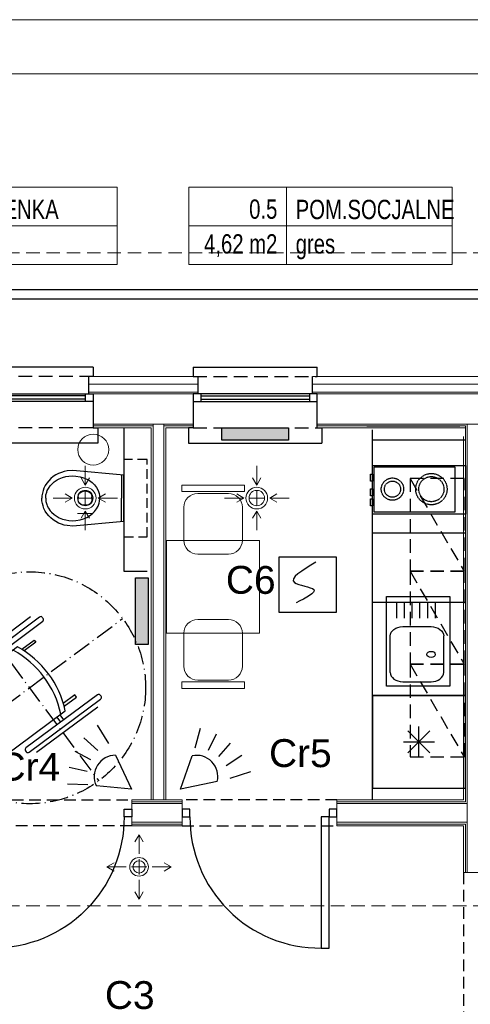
# Model space of a CAD drawing. Header units: inches. Extents: x 65192 to 78842, y -37594 to -36109.
# Tile 55 of 63: x 69094 to 69385, y -36745 to -36109. Entities that reach past the tile are written whole.
import ezdxf

# ---------------------------------------------------------------- set-up
doc = ezdxf.new("R2010")
doc.units = ezdxf.units.IN
doc.header["$MEASUREMENT"] = 0
for name, pattern in [('ACAD_ISO10W100', [18.5, 12, -3, 0.5, -3]), ('DASHED2', [0.375, 0.25, -0.125]), ('HIDDEN', [0.375, 0.25, -0.125])]:
    doc.linetypes.add(name, pattern=pattern)
for name, color, linetype in [('## 04 grzejniki opis', 3, 'Continuous'), ('p--drzwi', 7, 'Continuous'), ('p--obrzeże bet.', 252, 'Continuous'), ('p--okna', 7, 'Continuous'), ('p--podciąg', 7, 'Continuous'), ('podklad', 251, 'Continuous')]:
    doc.layers.add(name, color=color, linetype=linetype)
for name, color, linetype, lineweight in [('--proj.wentylacja', 251, 'Continuous', 0), ('A--tabelka rysunku', 7, 'Continuous', 0), ('DK SSWIN', 220, 'Continuous', 30), ('ie', 1, 'Continuous', 30), ('p--dach', 7, 'Continuous', 30), ('p--kuchnia', 251, 'Continuous', 25), ('p--ocieplenie-w.zew', 7, 'Continuous', 0), ('p--opisy pomieszczeń', 7, 'Continuous', 0), ('p--płyta GK', 7, 'Continuous', 0), ('p--wyposażenie', 251, 'Continuous', 0), ('p--łazienka NP', 251, 'Continuous', 25), ('p--ściana GK', 7, 'Continuous', 0), ('p--ściana szkielet', 7, 'Continuous', 0)]:
    doc.layers.add(name, color=color, linetype=linetype, lineweight=lineweight)
doc.styles.add('1-50', font='arial.ttf', dxfattribs={"width": 0.75, "height": 12.5})
doc.styles.add('GENERATED_STYLE_2', font='arial.ttf')
doc.linetypes.add('BATTING', pattern='A,0.0001,-0.1,[134,ltypeshp.shx,S=0.1,R=0,X=-0.1,Y=0],-0.2,[134,ltypeshp.shx,S=0.1,R=180,X=0.1,Y=0],-0.1', length=0.4001)

# ---------------------------------------------------------------- blocks, each defined once
blk = doc.blocks.new('FRIDGE_65_86')
at = {"color": 0, "linetype": 'Continuous'}
for p, q in [((0.6, 0.6), (0, 0.6)), ((0, 0.6), (0, 0)), ((0.6, 0), (0.6, 0.6)), ((0.3, 0.2), (0.3, 0.4)), ((0.229289, 0.229289), (0.370711, 0.370711)), ((0.229289, 0.370711), (0.370711, 0.229289)), ((0.2, 0.3), (0.4, 0.3)), ((0, 0), (0.6, 0))]:
    blk.add_line(p, q, dxfattribs=at)
blk = doc.blocks.new('znak-niepeł.')
at = {"linetype": 'ACAD_ISO10W100'}
for p, q in [((-44.78, 60.17), (44.78, -60.17)), ((-60.11, -44.74), (60.22, 44.82))]:
    blk.add_line(p, q, dxfattribs=at)
for p, q in [((6.52, 45.77), (-39.7, 11.37)), ((0.79, 45.85), (-38.86, 16.34)), ((8.84, 44.81), (8.33, 45.5)), ((-37.65, 8.61), (8.58, 43.01)), ((-7.61, 26.43), (-49, -4.38)), ((-13.28, 26.74), (-11.11, 23.83)), ((-4.98, 24.9), (3.02, 30.85)), ((4.08, 29.42), (-3.37, 23.87)), ((3.02, 30.85), (4.08, 29.42)), ((-15.26, 25.27), (-13.09, 22.35)), ((-39.96, 9.56), (-39.45, 8.87)), ((-49.51, 2.46), (-61.55, -6.5)), ((-60.06, -8.5), (-48.02, 0.46)), ((-47.85, 1.66), (-48.31, 2.28)), ((43.94, -4.5), (-2.29, -38.9)), ((29.35, -4.53), (21.9, -10.08)), ((22.42, -11.92), (30.42, -5.96)), ((30.42, -5.96), (29.35, -4.53)), ((46.26, -5.46), (45.74, -4.77)), ((-62.91, -17.73), (-50.66, -8.62)), ((-61.88, -19.11), (-49.64, -10)), ((-61.72, -7.7), (-61.26, -8.32)), ((-49.89, -10.39), (-24.28, -44.8)), ((-0.23, -41.66), (45.99, -7.26)), ((44.14, -12.41), (4.49, -41.92)), ((-73.54, -25.65), (-62.91, -17.73)), ((-62.91, -17.73), (-51.63, -32.88)), ((-18.26, -45.68), (23.13, -14.88)), ((17.65, -18.95), (20.1, -22.24)), ((19.63, -17.48), (22.08, -20.77)), ((-62.26, -40.8), (-73.54, -25.65)), ((-51.63, -32.88), (-62.26, -40.8)), ((-46.32, -40.01), (-56.96, -47.93)), ((-35.05, -55.17), (-46.32, -40.01)), ((-2.55, -40.71), (-2.04, -41.4)), ((-56.96, -47.93), (-45.68, -63.08)), ((-36.07, -53.79), (-23.83, -44.68)), ((-35.05, -55.17), (-22.8, -46.05)), ((-25.39, -55.09), (-13.35, -46.13)), ((-11.86, -48.13), (-23.9, -57.09)), ((-12.15, -46.31), (-11.68, -46.93)), ((-45.68, -63.08), (-35.05, -55.17)), ((-25.1, -56.91), (-25.56, -56.29))]:
    blk.add_line(p, q)
blk.add_circle((0.05, 0.04), 75, dxfattribs=at)
for centre, radius, start, end in [((7.29, 44.73), 1.29, 36.65703, 126.65703), ((7.81, 44.04), 1.29, 306.65703, 36.65703), ((-37.44, -27.86), 61.95, 12.09956, 61.21451), ((-40.29, -29.99), 61.95, 12.09956, 61.21451), ((-38.93, 10.33), 1.29, 126.65703, 216.65703), ((-38.42, 9.64), 1.29, 216.65703, 306.65703), ((-49, 1.77), 0.86, 36.65703, 126.65703), ((-48.54, 1.15), 0.86, 306.65703, 36.65703), ((-46.44, -7.83), 4.3, 126.65703, 216.65703), ((44.71, -5.54), 1.29, 36.65703, 126.65703), ((45.22, -6.23), 1.29, 306.65703, 36.65703), ((-61.03, -7.19), 0.86, 126.65703, 216.65703), ((-60.57, -7.81), 0.86, 216.65703, 306.65703), ((-1.52, -39.94), 1.29, 126.65703, 216.65703), ((-1, -40.63), 1.29, 216.65703, 306.65703), ((-20.83, -42.23), 4.3, 216.65703, 306.65703), ((-12.84, -46.82), 0.86, 36.65703, 126.65703), ((-12.37, -47.44), 0.86, 306.65703, 36.65703), ((-24.87, -55.78), 0.86, 126.65703, 216.65703), ((-24.41, -56.4), 0.86, 216.65703, 306.65703)]:
    blk.add_arc(centre, radius, start, end)
blk = doc.blocks.new('sedes')
for p, q in [((0, 0.1491), (0.33, 0.18)), ((0, -0.1495), (0, 0.1495)), ((0.015, 0.1462), (0.015, 0)), ((0.2598, 0.1328), (0.2384, 0.1236)), ((0.2815, 0.1393), (0.2598, 0.1328)), ((0.3097, 0.144), (0.2815, 0.1393)), ((0.332, 0.145), (0.3097, 0.144)), ((0.33, 0.18), (0.3664, 0.177)), ((0.3544, 0.1436), (0.332, 0.145)), ((0.3755, 0.14), (0.3544, 0.1436)), ((0.3664, 0.177), (0.385, 0.1731)), ((0.3961, 0.1343), (0.3755, 0.14)), ((0.385, 0.1731), (0.4036, 0.1674)), ((0.4178, 0.1254), (0.3961, 0.1343)), ((0.4036, 0.1674), (0.4218, 0.1599)), ((0.4218, 0.1599), (0.4394, 0.1507)), ((0.4394, 0.1507), (0.456, 0.1397)), ((0.456, 0.1397), (0.4714, 0.1273)), ((0.1759, 0.0688), (0.1659, 0.0504)), ((0.189, 0.086), (0.1759, 0.0688)), ((0.205, 0.1016), (0.189, 0.086)), ((0.2219, 0.1141), (0.205, 0.1016)), ((0.2384, 0.1236), (0.2219, 0.1141)), ((0.4309, 0.1185), (0.4178, 0.1254)), ((0.4501, 0.1055), (0.4309, 0.1185)), ((0.4682, 0.089), (0.4501, 0.1055)), ((0.4756, 0.0805), (0.4682, 0.089)), ((0.4714, 0.1273), (0.4853, 0.1135)), ((0.4871, 0.0639), (0.4756, 0.0805)), ((0.4853, 0.1135), (0.4974, 0.0985)), ((0.4944, 0.0496), (0.4871, 0.0639)), ((0.4974, 0.0985), (0.5076, 0.0827)), ((0.5076, 0.0827), (0.5159, 0.0663)), ((0.5159, 0.0663), (0.5223, 0.0495)), ((0.1564, 0.0184), (0.155, 0)), ((0.1593, 0.0318), (0.1564, 0.0184)), ((0.1659, 0.0504), (0.1593, 0.0318)), ((0.2058, 0), (0.2058, 0.01)), ((0.2408, 0.045), (0.2604, 0.045)), ((0.2954, 0.01), (0.2954, 0)), ((0.4981, 0.0404), (0.4944, 0.0496)), ((0.503, 0.0217), (0.4981, 0.0404)), ((0.5049, 0.0034), (0.503, 0.0217)), ((0.505, 0), (0.5049, 0.0034)), ((0.5223, 0.0495), (0.5266, 0.0328)), ((0.5266, 0.0328), (0.5292, 0.0162)), ((0.5292, 0.0162), (0.53, 0)), ((0.015, -0.1462), (0.015, 0)), ((0.1564, -0.0184), (0.155, 0)), ((0.1593, -0.0318), (0.1564, -0.0184)), ((0.1659, -0.0504), (0.1593, -0.0318)), ((0.1759, -0.0688), (0.1659, -0.0504)), ((0.2058, 0), (0.2058, -0.01)), ((0.2408, -0.045), (0.2604, -0.045)), ((0.2954, -0.01), (0.2954, 0)), ((0.4944, -0.0496), (0.4871, -0.0639)), ((0.4981, -0.0404), (0.4944, -0.0496)), ((0.503, -0.0217), (0.4981, -0.0404)), ((0.5049, -0.0034), (0.503, -0.0217)), ((0.505, 0), (0.5049, -0.0034)), ((0.5159, -0.0663), (0.5223, -0.0495)), ((0.5223, -0.0495), (0.5266, -0.0328)), ((0.5266, -0.0328), (0.5292, -0.0162)), ((0.5292, -0.0162), (0.53, 0)), ((0.189, -0.086), (0.1759, -0.0688)), ((0.205, -0.1016), (0.189, -0.086)), ((0.2219, -0.1141), (0.205, -0.1016)), ((0.2384, -0.1236), (0.2219, -0.1141)), ((0.2598, -0.1328), (0.2384, -0.1236)), ((0.4178, -0.1254), (0.3961, -0.1343)), ((0.4309, -0.1185), (0.4178, -0.1254)), ((0.4501, -0.1055), (0.4309, -0.1185)), ((0.4682, -0.089), (0.4501, -0.1055)), ((0.456, -0.1397), (0.4714, -0.1273)), ((0.4756, -0.0805), (0.4682, -0.089)), ((0.4714, -0.1273), (0.4853, -0.1135)), ((0.4871, -0.0639), (0.4756, -0.0805)), ((0.4853, -0.1135), (0.4974, -0.0985)), ((0.4974, -0.0985), (0.5076, -0.0827)), ((0.5076, -0.0827), (0.5159, -0.0663)), ((0, -0.1491), (0.33, -0.18)), ((0.2815, -0.1393), (0.2598, -0.1328)), ((0.3097, -0.144), (0.2815, -0.1393)), ((0.332, -0.145), (0.3097, -0.144)), ((0.33, -0.18), (0.3664, -0.177)), ((0.3544, -0.1436), (0.332, -0.145)), ((0.3755, -0.14), (0.3544, -0.1436)), ((0.3664, -0.177), (0.385, -0.1731)), ((0.3961, -0.1343), (0.3755, -0.14)), ((0.385, -0.1731), (0.4036, -0.1674)), ((0.4036, -0.1674), (0.4218, -0.1599)), ((0.4218, -0.1599), (0.4394, -0.1507)), ((0.4394, -0.1507), (0.456, -0.1397))]:
    blk.add_line(p, q)
for centre, start, end in [((0.2408, 0.01), 90, 180), ((0.2604, 0.01), 0, 90), ((0.2408, -0.01), 180, 270), ((0.2604, -0.01), 270, 0)]:
    blk.add_arc(centre, 0.035, start, end)
blk = doc.blocks.new('f021')
blk.add_lwpolyline([(-31.75, 70), (31.75, 70), (31.75, 63.39), (-31.75, 63.39)], close=True)
blk.add_lwpolyline([(-29.65, 14.01), (-29.65, 47.55, -0.414214), (-15.64, 61.57), (15.64, 61.57, -0.414214), (29.65, 47.55), (29.65, 14.01, -0.414214), (15.64, 0), (-15.64, 0, -0.414214)], format="xyb", close=True)
blk = doc.blocks.new('drzwi-90-100')
for p, q in [((10.1, 87.38), (5.05, 87.38)), ((5.05, 87.38), (5.05, 2.53)), ((10.1, 2.53), (10.1, 87.38)), ((5.05, 2.53), (0, 2.53)), ((0, 2.53), (0, -2.53)), ((5.05, -2.53), (5.05, 2.53)), ((5.05, 2.53), (10.1, 2.53)), ((100, 2.53), (94.95, 2.53)), ((94.95, 2.53), (94.95, -2.53)), ((100, -2.53), (100, 2.53)), ((0, -2.53), (5.05, -2.53)), ((94.95, -2.53), (100, -2.53))]:
    blk.add_line(p, q)
blk.add_arc((10.8, 3.23), 84.15, 359.52334, 90.47666)
blk = doc.blocks.new('okno-80-33.15')
at = {"linetype": 'Continuous', "ltscale": 35}
for p, q in [((-3, 10), (83, 10)), ((0, -39.15), (80, -39.15))]:
    blk.add_line(p, q, dxfattribs=at)
for p, q in [((-3, 0), (-3, 10)), ((83, 0), (83, 10)), ((0, 0), (-3, 0)), ((0, -21.95), (0, 0)), ((80, 0), (80, -21.95)), ((80, 0), (83, 0)), ((0, -21.95), (0, -16.95)), ((0, -16.95), (5, -16.95)), ((5, -16.95), (75, -16.95)), ((5, -16.95), (5, -21.95)), ((5, -18.45), (75, -18.45)), ((75, -21.95), (75, -16.95)), ((75, -16.95), (80, -16.95)), ((80, -16.95), (80, -21.95)), ((5, -21.95), (0, -21.95)), ((3, -33.15), (3, -21.95)), ((5, -20.61), (75, -20.61)), ((75, -21.95), (5, -21.95)), ((80, -21.95), (75, -21.95)), ((77, -21.95), (77, -33.15)), ((0, -39.15), (0, -33.15)), ((80, -33.15), (80, -39.15))]:
    blk.add_line(p, q)
at = {"linetype": 'HIDDEN', "ltscale": 35}
for p, q in [((0, 0), (80, 0)), ((0, -33.15), (80, -33.15))]:
    blk.add_line(p, q, dxfattribs=at)
blk = doc.blocks.new('czujnik PIR')
at = {"layer": 'DK SSWIN'}
for p, q in [((68104.39, -36439.81), (68107.96, -36427.16)), ((68112.96, -36441.35), (68118.11, -36430.79)), ((68119.68, -36445.44), (68127.31, -36436.85)), ((68094.99, -36466.42), (68102.45, -36444.9)), ((68124.42, -36451.29), (68134.54, -36444.61)), ((68127.12, -36459.3), (68140.3, -36455.07)), ((68118.7, -36461.63), (68094.99, -36466.42))]:
    blk.add_line(p, q, dxfattribs=at)
blk.add_arc((68105.26, -36458.43), 13.82, 346.5892, 101.73874, dxfattribs=at)
blk = doc.blocks.new('kuchenka_16')
for points in [[(0, 0), (31.55, 0), (31.55, -60), (0, -60)], [(1, -6.74), (30.35, -6.74), (30.35, -59), (1, -59)], [(5.7, -60), (10.19, -60), (10.19, -61.31), (5.7, -61.31)], [(15.11, -60), (19.61, -60), (19.61, -61.31), (15.11, -61.31)], [(21.75, -60), (26.24, -60), (26.24, -61.31), (21.75, -61.31)]]:
    blk.add_lwpolyline(points, close=True)
at = {"linetype": 'DASHED2'}
for centre, radius in [((15.38, -21.95), 10.13), ((15.38, -21.95), 8.13), ((15.38, -47.09), 7.23), ((15.38, -47.09), 5.23)]:
    blk.add_circle(centre, radius, dxfattribs=at)
blk = doc.blocks.new('zlew-58x41')
at = {"color": 0, "linetype": 'Continuous'}
for p, q in [((49.13, -4), (25.53, -4)), ((19.53, -30.36), (19.53, -12.16)), ((55.13, -30.36), (55.13, -12.16)), ((49.13, -38.52), (25.53, -38.52))]:
    blk.add_line(p, q, dxfattribs=at)
at = {"ltscale": 8}
for p, q in [((13.98, -9.33), (3.98, -9.33)), ((13.98, -14.33), (3.98, -14.33)), ((13.98, -19.33), (3.98, -19.33)), ((13.98, -24.33), (3.98, -24.33)), ((13.98, -29.33), (3.98, -29.33)), ((13.98, -34.33), (3.98, -34.33))]:
    blk.add_line(p, q, dxfattribs=at)
blk.add_lwpolyline([(58, -41), (0, -41), (0, 0), (58, 0)], close=True, dxfattribs=at)
at = {"color": 0, "linetype": 'Continuous', "extrusion": (0, 0, -1)}
for centre, start_param, end_param in [((25.53, -12.16), 1.570796, 3.141593), ((25.53, -30.36), 0, 1.570796)]:
    blk.add_ellipse(centre, major_axis=(0, -8.16), ratio=0.735294, start_param=start_param, end_param=end_param, dxfattribs=at)
at = {"color": 0, "linetype": 'Continuous'}
for centre, start_param, end_param in [((49.13, -12.16), 1.570796, 3.141593), ((49.13, -30.36), 0, 1.570796)]:
    blk.add_ellipse(centre, major_axis=(0, -8.16), ratio=0.735294, start_param=start_param, end_param=end_param, dxfattribs=at)
blk.add_ellipse((37.51, -12.16), major_axis=(0, -2.72), ratio=0.735294, dxfattribs=at)
blk = doc.blocks.new('went-rzut parter-inst')
for p, q in [((-604.27, -37.04), (-604.27, -24.61)), ((-493.48, -37.04), (-493.48, -24.61)), ((-604.27, -37.01), (-606.96, -32.43)), ((-604.27, -37.01), (-601.59, -32.43)), ((-493.48, -37.01), (-496.16, -32.43)), ((-493.48, -37.01), (-490.79, -32.43)), ((-612.67, -45.41), (-617.26, -42.72)), ((-604.27, -40.41), (-604.27, -50.41)), ((-595.87, -45.41), (-591.28, -42.72)), ((-501.88, -45.41), (-506.46, -42.72)), ((-493.48, -40.41), (-493.48, -50.41)), ((-485.07, -45.41), (-480.49, -42.72)), ((-612.65, -45.41), (-625.07, -45.41)), ((-612.67, -45.41), (-617.26, -48.1)), ((-609.27, -45.41), (-599.27, -45.41)), ((-609.27, -45.41), (-599.27, -45.41)), ((-595.89, -45.41), (-583.47, -45.41)), ((-595.87, -45.41), (-591.28, -48.1)), ((-501.85, -45.41), (-514.28, -45.41)), ((-501.88, -45.41), (-506.46, -48.1)), ((-498.48, -45.41), (-488.48, -45.41)), ((-498.48, -45.41), (-488.48, -45.41)), ((-498.48, -45.41), (-488.48, -45.41)), ((-485.1, -45.41), (-472.67, -45.41)), ((-485.07, -45.41), (-480.49, -48.1)), ((-609.27, -55.41), (-599.27, -55.41)), ((-604.27, -53.82), (-606.96, -58.4)), ((-604.27, -53.79), (-604.27, -66.22)), ((-604.27, -53.82), (-601.59, -58.4)), ((-493.48, -53.82), (-496.16, -58.4)), ((-493.48, -53.79), (-493.48, -66.22)), ((-493.48, -53.82), (-490.79, -58.4)), ((-569.51, -263.03), (-572.2, -267.62)), ((-569.51, -275.45), (-569.51, -263.03)), ((-569.51, -263.03), (-566.82, -267.62)), ((-569.51, -288.83), (-569.51, -278.83)), ((-569.51, -278.83), (-569.51, -288.83)), ((-577.89, -283.83), (-590.31, -283.83)), ((-590.29, -283.83), (-585.7, -281.14)), ((-590.29, -283.83), (-585.7, -286.52)), ((-564.51, -283.83), (-574.51, -283.83)), ((-564.51, -283.83), (-574.51, -283.83)), ((-561.13, -283.83), (-548.71, -283.83)), ((-548.71, -283.83), (-553.29, -281.14)), ((-548.71, -283.83), (-553.29, -286.52)), ((-569.51, -292.21), (-569.51, -304.63)), ((-569.51, -304.63), (-572.2, -300.05)), ((-569.51, -304.63), (-566.82, -300.05))]:
    blk.add_line(p, q)
at = {"ltscale": 10}
blk.add_arc((-604.27, -45.41), 7, 0, 180, dxfattribs=at)
for centre, radius, start, end in [((-604.27, -45.41), 7, 0, 180), ((-604.27, -45.41), 5, 0, 180), ((-604.27, -45.41), 5, 0, 180), ((-604.27, -45.41), 5, 0, 180), ((-604.27, -45.41), 5, 0, 180), ((-604.27, -45.41), 5, 0, 180), ((-493.48, -45.41), 7, 0, 180), ((-493.48, -45.41), 7, 0, 180), ((-493.48, -45.41), 5, 0, 180), ((-493.48, -45.41), 5, 0, 180), ((-493.48, -45.41), 5, 0, 180), ((-493.48, -45.41), 5, 0, 180), ((-493.48, -45.41), 5, 0, 180), ((-493.48, -45.41), 5, 0, 180), ((-604.27, -45.41), 7, 180, 0), ((-604.27, -45.41), 5, 180, 0), ((-604.27, -45.41), 5, 180, 0), ((-604.27, -45.41), 5, 180, 0), ((-604.27, -45.41), 5, 180, 0), ((-493.48, -45.41), 7, 180, 0), ((-493.48, -45.41), 5, 180, 0), ((-493.48, -45.41), 5, 180, 0), ((-493.48, -45.41), 5, 180, 0), ((-493.48, -45.41), 5, 180, 0), ((-569.51, -283.83), 6, 0, 180), ((-569.51, -283.83), 4, 0, 180), ((-569.51, -283.83), 6, 180, 0), ((-569.51, -283.83), 4, 180, 0)]:
    blk.add_arc(centre, radius, start, end)

msp = doc.modelspace()

# ---------------------------------------------------------------- linework, layer by layer
at = {"layer": '## 04 grzejniki opis'}
for points in [[(69224.93, -36380.7), (69224.93, -36372.7), (69268.05, -36372.7), (69268.05, -36380.7)], [(69169.24, -36469.74), (69177.24, -36469.74), (69177.24, -36512.87), (69169.24, -36512.87)]]:
    msp.add_lwpolyline(points, close=True, dxfattribs=at)
at = {"layer": '## 04 grzejniki opis', "color": 116, "linetype": 'Continuous', "true_color": 0x136734, "extrusion": (0, 0, -1)}
for points in [[(-69268.05, -36380.7), (-69224.93, -36372.7), (-69224.93, -36380.7)], [(-69224.93, -36372.7), (-69268.05, -36380.7), (-69267.95, -36372.7)], [(-69169.24, -36512.87), (-69177.24, -36469.74), (-69169.24, -36469.74)], [(-69177.24, -36469.74), (-69169.24, -36512.87), (-69177.24, -36512.77)]]:
    msp.add_solid(points, dxfattribs=at)
at = {"layer": 'A--tabelka rysunku', "linetype": 'Continuous'}
for points in [[(68342.3, -37593.85), (70442.3, -37593.85), (70442.3, -36108.85), (68342.3, -36108.85)], [(68342.3, -37593.85), (70442.3, -37593.85), (70442.3, -36108.85), (68342.3, -36108.85)], [(68467.3, -37558.85), (70407.3, -37558.85), (70407.3, -36143.85), (68467.3, -36143.85)]]:
    msp.add_lwpolyline(points, close=True, dxfattribs=at)
at = {"layer": 'ie', "color": 3, "lineweight": 30}
msp.add_lwpolyline([(69261.97, -36456.17), (69298.75, -36456.17), (69298.75, -36492.06), (69261.97, -36492.06)], close=True, dxfattribs=at)
msp.add_spline([(69285.7, -36459.58), (69271.81, -36472.71), (69284.29, -36477.3), (69272.95, -36485.83)], degree=3, dxfattribs=at)
at = {"layer": 'p--dach', "linetype": 'HIDDEN', "lineweight": 20, "ltscale": 35}
msp.add_line((68534.14, -36681.75), (69814.14, -36681.75), dxfattribs=at)
msp.add_line((68534.14, -36681.75), (69814.14, -36681.75), dxfattribs=at)
msp.add_lwpolyline([(68534.14, -36259.55), (69814.14, -36259.55), (69814.14, -37103.95), (68534.14, -37103.95)], close=True, dxfattribs=at)
at = {"layer": 'p--kuchnia', "linetype": 'Continuous', "ltscale": 35}
for p, q in [((69318.66, -36371.5), (69378.66, -36371.5)), ((69322.24, -36613.2), (69322.24, -36374)), ((69382.24, -36380.7), (69322.24, -36380.7)), ((69382.24, -36440.7), (69322.24, -36440.7)), ((69382.24, -36485.7), (69322.24, -36485.7)), ((69322.24, -36545.7), (69382.24, -36545.7))]:
    msp.add_line(p, q, dxfattribs=at)
at = {"layer": 'p--kuchnia', "linetype": 'HIDDEN', "ltscale": 35}
for p, q in [((69346.49, -36405.4), (69381.49, -36465.4)), ((69346.49, -36465.4), (69381.49, -36525.4)), ((69346.49, -36525.4), (69381.49, -36585.4))]:
    msp.add_line(p, q, dxfattribs=at)
for points in [[(69346.49, -36405.4), (69346.49, -36465.4), (69381.49, -36465.4), (69381.49, -36405.4)], [(69346.49, -36465.4), (69346.49, -36525.4), (69381.49, -36525.4), (69381.49, -36465.4)], [(69346.49, -36525.4), (69346.49, -36585.4), (69381.49, -36585.4), (69381.49, -36525.4)]]:
    msp.add_lwpolyline(points, close=True, dxfattribs=at)
at = {"layer": 'p--obrzeże bet.', "linetype": 'Continuous', "ltscale": 35}
for points in [[(69370.74, -37079.95), (69830.14, -37079.95), (69830.14, -36283.55), (68518.14, -36283.55), (68518.14, -37079.95), (68977.54, -37079.95)], [(69364.74, -37073.95), (69824.14, -37073.95), (69824.14, -36289.55), (68524.14, -36289.55), (68524.14, -37073.95), (68983.54, -37073.95)]]:
    msp.add_lwpolyline(points, dxfattribs=at)
at = {"layer": 'p--ocieplenie-w.zew', "linetype": 'BATTING', "ltscale": 10}
for p, q in [((69138.79, -36344.55), (69209.49, -36344.55)), ((69283.49, -36344.55), (69771.14, -36344.55))]:
    msp.add_line(p, q, dxfattribs=at)
at = {"layer": 'p--opisy pomieszczeń'}
for p, q in [((69266.72, -36217.07), (69266.72, -36267.07)), ((69157.32, -36242.07), (68987.32, -36242.07)), ((69373.72, -36242.07), (69203.72, -36242.07))]:
    msp.add_line(p, q, dxfattribs=at)
for points in [[(68987.32, -36267.07), (69157.32, -36267.07), (69157.32, -36217.07), (68987.32, -36217.07)], [(69203.72, -36267.07), (69373.72, -36267.07), (69373.72, -36217.07), (69203.72, -36217.07)]]:
    msp.add_lwpolyline(points, close=True, dxfattribs=at)
at = {"layer": 'p--podciąg', "linetype": 'HIDDEN', "ltscale": 30}
for p, q in [((69066.79, -36613.2), (69166.79, -36613.2)), ((69299.29, -36613.2), (69199.29, -36613.2)), ((69166.79, -36630.1), (69066.79, -36630.1)), ((69199.29, -36630.1), (69299.29, -36630.1)), ((69380.99, -36660.1), (69380.99, -36760.1))]:
    msp.add_line(p, q, dxfattribs=at)
at = {"layer": 'p--płyta GK', "ltscale": 35}
for p, q in [((69141.79, -36371.45), (69180.54, -36371.45)), ((69141.79, -36372.7), (69179.29, -36372.7)), ((69187.54, -36371.45), (69206.49, -36371.45)), ((69188.79, -36372.7), (69206.49, -36372.7)), ((69286.49, -36371.45), (69382.24, -36371.45)), ((69286.49, -36372.7), (69382.24, -36372.7)), ((69382.24, -36614.45), (69382.24, -36371.45)), ((69380.99, -36613.2), (69380.99, -36378.2)), ((69166.79, -36613.2), (69199.29, -36613.2)), ((69166.79, -36614.45), (69199.29, -36614.45)), ((69299.29, -36613.2), (69380.99, -36613.2)), ((69299.29, -36614.45), (69382.24, -36614.45)), ((69166.79, -36628.85), (69199.29, -36628.85)), ((69166.79, -36630.1), (69199.29, -36630.1)), ((69299.29, -36628.85), (69382.24, -36628.85)), ((69299.29, -36630.1), (69380.99, -36630.1)), ((69380.99, -36660.1), (69380.99, -36630.1)), ((69382.24, -36660.1), (69382.24, -36628.85))]:
    msp.add_line(p, q, dxfattribs=at)
at = {"layer": 'p--wyposażenie', "linetype": 'Continuous', "lineweight": 5}
msp.add_lwpolyline([(69189.29, -36505.45), (69249.29, -36505.45), (69249.29, -36445.45), (69189.29, -36445.45)], close=True, dxfattribs=at)
msp.add_circle((69141.83, -36386.79), 10, dxfattribs=at)
at = {"layer": 'p--łazienka NP'}
for p, q in [((69161.64, -36373.2), (69161.64, -36465.4)), ((69161.64, -36465.4), (69176.79, -36465.4))]:
    msp.add_line(p, q, dxfattribs=at)
at = {"layer": 'p--łazienka NP', "linetype": 'HIDDEN', "ltscale": 25}
msp.add_lwpolyline([(69161.64, -36393.24), (69161.64, -36443.24), (69176.64, -36443.24), (69176.64, -36393.24)], close=True, dxfattribs=at)
at = {"layer": 'p--ściana GK', "ltscale": 35}
for p, q in [((69180.54, -36613.2), (69180.54, -36370.25)), ((69187.54, -36613.2), (69187.54, -36370.25)), ((69179.29, -36613.2), (69179.29, -36372.7)), ((69188.79, -36613.2), (69188.79, -36372.7))]:
    msp.add_line(p, q, dxfattribs=at)
at = {"layer": 'p--ściana szkielet', "ltscale": 35}
for p, q in [((69138.79, -36339.55), (69209.49, -36339.55)), ((69138.79, -36339.55), (69209.49, -36339.55)), ((69283.49, -36339.55), (69774.14, -36339.55)), ((69283.49, -36339.55), (69774.14, -36339.55)), ((68585.34, -36350.75), (69206.49, -36350.75)), ((69138.79, -36349.55), (69209.49, -36349.55)), ((69283.49, -36349.55), (69764.14, -36349.55)), ((69286.49, -36350.75), (69762.94, -36350.75)), ((69141.79, -36370.25), (69206.49, -36370.25)), ((69286.49, -36370.25), (69762.94, -36370.25)), ((69383.44, -36660.1), (69383.44, -36370.25)), ((69166.79, -36613.2), (69166.79, -36630.1)), ((69166.79, -36615.65), (69199.29, -36615.65)), ((69199.29, -36613.2), (69199.29, -36630.1)), ((69299.29, -36613.2), (69299.29, -36630.1)), ((69299.29, -36615.65), (69383.44, -36615.65)), ((69166.79, -36627.65), (69199.29, -36627.65)), ((69299.29, -36627.65), (69383.44, -36627.65)), ((69380.99, -36660.1), (69397.89, -36660.1))]:
    msp.add_line(p, q, dxfattribs=at)
for points in [[(69141.79, -36372.7), (69141.79, -36350.75), (69138.79, -36350.75), (69138.79, -36339.55)], [(69206.49, -36372.7), (69206.49, -36350.75), (69209.49, -36350.75), (69209.49, -36339.55)], [(69286.49, -36372.7), (69286.49, -36350.75), (69283.49, -36350.75), (69283.49, -36339.55)]]:
    msp.add_lwpolyline(points, dxfattribs=at)

# ---------------------------------------------------------------- block references
at = {"layer": '--proj.wentylacja', "linetype": 'Continuous', "ltscale": 12}
msp.add_blockref('went-rzut parter-inst', (69740.99, -36372.7), dxfattribs=at)
at = {"linetype": 'Continuous', "ltscale": 12, "rotation": 103.8909719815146}
msp.add_blockref('czujnik PIR', (50114.53, -111464.41), dxfattribs=at)
at = {"linetype": 'Continuous', "ltscale": 12}
msp.add_blockref('czujnik PIR', (1103.29, -139.8), dxfattribs=at)
at = {"layer": 'p--drzwi', "xscale": -1, "rotation": 180}
msp.add_blockref('drzwi-90-100', (69066.79, -36621.65), dxfattribs=at)
at = {"layer": 'p--drzwi', "rotation": 180}
msp.add_blockref('drzwi-90-100', (69299.29, -36621.65), dxfattribs=at)
at = {"layer": 'p--kuchnia', "linetype": 'Continuous', "ltscale": 35, "rotation": 270}
for name, p in [('kuchenka_16', (69382.24, -36396.95)), ('zlew-58x41', (69372.24, -36481.7))]:
    msp.add_blockref(name, p, dxfattribs=at)
at = {"layer": 'p--kuchnia', "linetype": 'Continuous', "ltscale": 35, "xscale": 100, "yscale": 100, "zscale": 100, "rotation": 360}
msp.add_blockref('FRIDGE_65_86', (69322.24, -36605.7), dxfattribs=at)
at = {"layer": 'p--okna', "linetype": 'Continuous', "rotation": 180}
msp.add_blockref('okno-80-33.15', (69141.79, -36372.7), dxfattribs=at)
at = {"layer": 'p--okna', "linetype": 'Continuous', "xscale": -1, "rotation": 180}
msp.add_blockref('okno-80-33.15', (69206.49, -36372.7), dxfattribs=at)
at = {"layer": 'p--wyposażenie', "linetype": 'Continuous', "lineweight": 5, "xscale": -0.6375000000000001, "yscale": 0.6375000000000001, "zscale": 0.6375000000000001}
msp.add_blockref('f021', (69219.3, -36454.35), dxfattribs=at)
at = {"layer": 'p--wyposażenie', "linetype": 'Continuous', "lineweight": 5, "xscale": 0.6375000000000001, "yscale": 0.6375000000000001, "zscale": 0.6375000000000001, "rotation": 180}
msp.add_blockref('f021', (69219.3, -36496.55), dxfattribs=at)
at = {"layer": 'p--łazienka NP', "xscale": -100, "yscale": 100, "zscale": 100, "rotation": 359.9999999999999}
msp.add_blockref('sedes', (69161.64, -36418.24), dxfattribs=at)
at = {"layer": 'p--łazienka NP'}
msp.add_blockref('znak-niepeł.', (69100.64, -36540.77), dxfattribs=at)

# ---------------------------------------------------------------- texts
at = {"layer": 'ie', "color": 3, "lineweight": 30, "char_height": 18, "attachment_point": 1, "rotation": 359.76726, "style": 'GENERATED_STYLE_2'}
for s, insert in [('C6', (69227.57, -36461.92)), ('C3', (69149.41, -36730.32))]:
    msp.add_mtext(s, dxfattribs=dict(at, insert=insert))
at = {"layer": 'p--opisy pomieszczeń', "char_height": 12.5, "style": '1-50'}
for s, insert, width, attachment_point in [('ŁAZIENKA', (69056.25, -36225.28), 106.8648, 1), ('0.5', (69260.79, -36225.04), 98, 3), ('POM.SOCJALNE', (69272.65, -36225.28), 106.8648, 1), ('4,62 m2', (69260.79, -36247.54), 98, 3), ('gres', (69272.65, -36247.54), 100, 1)]:
    msp.add_mtext(s, dxfattribs=dict(at, insert=insert, width=width, attachment_point=attachment_point))
at = {"layer": 'podklad', "color": 7, "char_height": 18, "attachment_point": 1, "rotation": 359.76726, "style": 'GENERATED_STYLE_2'}
for s, insert in [('Cr5', (69255.45, -36573.92)), ('Cr4', (69080.02, -36582.66))]:
    msp.add_mtext(s, dxfattribs=dict(at, insert=insert))

doc.saveas('drawing.dxf')
